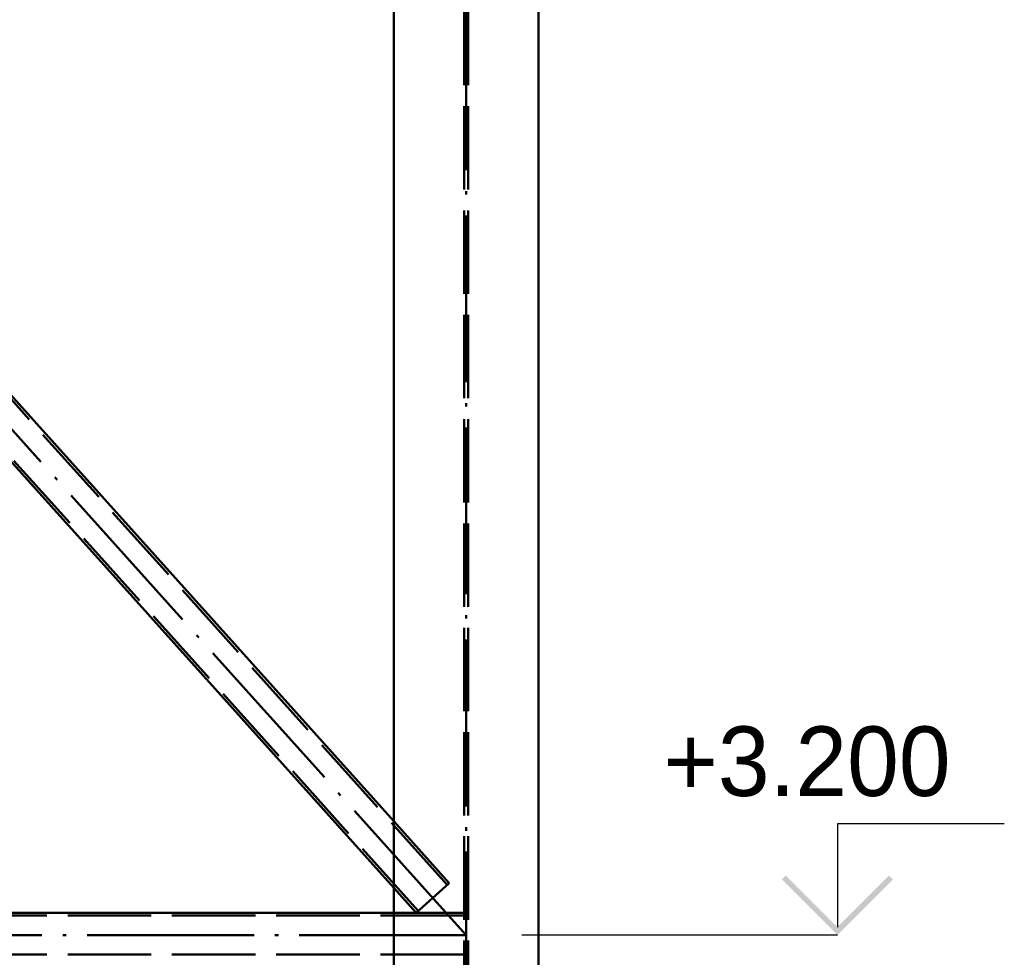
# Paper-space layout 'Layout1' of a CAD drawing. Extents: x -2 to 1033, y -36 to 596.
# Tile 84 of 256: x 152 to 187, y 440 to 473. Entities that reach past the tile are written whole.
import ezdxf

# ---------------------------------------------------------------- set-up
doc = ezdxf.new("R2010")
doc.units = 0
doc.linetypes.add('ACAD_ISO02W100', pattern=[15, 12, -3])
doc.linetypes.add('ACAD_ISO04W100', pattern=[30.5, 24, -3, 0.5, -3])
for name, color, linetype, lineweight in [('SS_KOTY-VYSKOVA', 140, 'CONTINUOUS', 25), ('SS_SLOUPY VNITRNI', 163, 'CONTINUOUS', 50), ('SS_ZTUŽENÍ STĚNY', 203, 'CONTINUOUS', 50)]:
    doc.layers.add(name, color=color, linetype=linetype, lineweight=lineweight)

psp = doc.layouts.get("Layout1")

# ---------------------------------------------------------------- hatches: boundary and pattern name
at = {"layer": 'SS_KOTY-VYSKOVA'}
psp.add_hatch(color=256, dxfattribs=at).paths.add_polyline_path([(179.4923, 442.5265), (179.3508, 442.385), (181.3508, 440.385), (183.3508, 442.385), (183.2094, 442.5265), (181.3508, 440.6679)])

# ---------------------------------------------------------------- linework, layer by layer
for p, q in [((187.3508, 444.385), (181.3508, 444.385)), ((181.3508, 444.385), (181.3508, 440.6679)), ((181.3508, 440.385), (170, 440.385))]:
    psp.add_line(p, q, dxfattribs=at)
at = {"layer": 'SS_SLOUPY VNITRNI', "color": 1, "linetype": 'Continuous', "ltscale": 0.25}
for p, q in [((165.4, 504.1874), (165.4, 377.1851)), ((170.6, 377.1851), (170.6, 504.1874))]:
    psp.add_line(p, q, dxfattribs=at)
at = {"layer": 'SS_SLOUPY VNITRNI', "color": 3, "linetype": 'ACAD_ISO02W100', "ltscale": 0.25}
for p, q in [((167.925, 377.1851), (167.925, 504.2109)), ((168.075, 377.1851), (168.075, 504.2109))]:
    psp.add_line(p, q, dxfattribs=at)
at = {"layer": 'SS_SLOUPY VNITRNI', "color": 7, "linetype": 'ACAD_ISO04W100', "ltscale": 0.25}
psp.add_line((168, 376.385), (168, 504.385), dxfattribs=at)
at = {"layer": 'SS_ZTUŽENÍ STĚNY', "color": 7, "linetype": 'ACAD_ISO04W100', "ltscale": 0.25}
for q in [(110.5, 504.385), (53, 440.385)]:
    psp.add_line((168, 440.385), q, dxfattribs=at)
at = {"layer": 'SS_ZTUŽENÍ STĚNY', "color": 3, "linetype": 'ACAD_ISO02W100', "ltscale": 0.25}
for p, q in [((166.2802, 441.2519), (112.2431, 501.3975)), ((167.3216, 442.1875), (114.1252, 501.3975)), ((167.396, 442.2544), (165.4, 444.476)), ((166.2058, 441.1851), (167.396, 442.2544)), ((165.4, 442.0819), (166.2058, 441.1851)), ((167.925, 441.185), (165.4, 441.185)), ((167.925, 441.085), (53.07, 441.085)), ((167.925, 439.685), (53.07, 439.685))]:
    psp.add_line(p, q, dxfattribs=at)
at = {"layer": 'SS_ZTUŽENÍ STĚNY', "color": 1, "linetype": 'Continuous', "ltscale": 0.25}
for p, q in [((112.2785, 501.2085), (165.4, 442.0819)), ((165.4, 444.476), (114.4294, 501.2085)), ((165.4, 441.185), (55.2, 441.185))]:
    psp.add_line(p, q, dxfattribs=at)

# ---------------------------------------------------------------- texts
at = {"layer": 'SS_KOTY-VYSKOVA'}
psp.add_text('+3.200', height=2.5, dxfattribs=at).set_placement((175.1006, 445.385))

doc.saveas('drawing.dxf')
